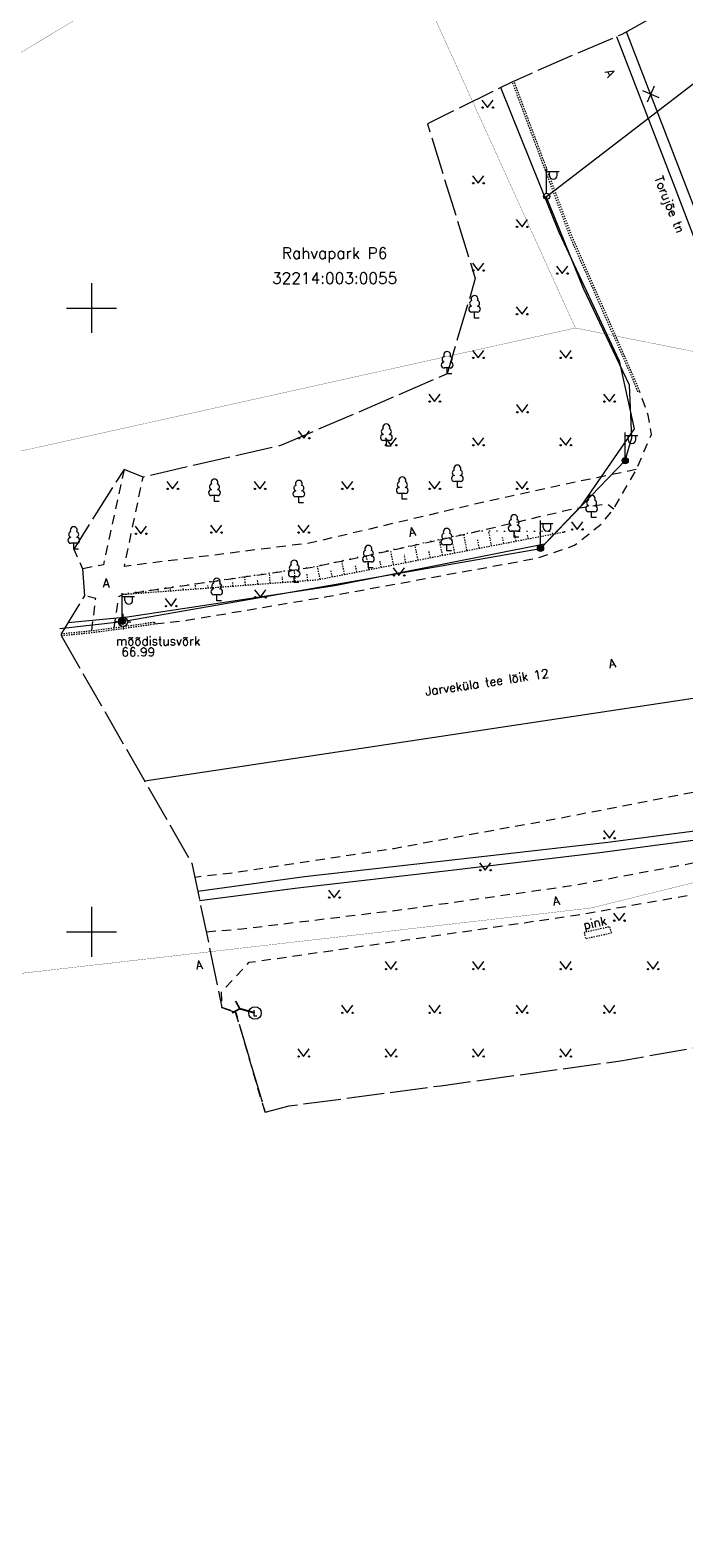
# Model space of a CAD drawing. Header units: metres. Extents: x 685671 to 686635, y 6588408 to 6589199.
# Tile 28 of 34: x 686195 to 686247, y 6588851 to 6588972. Entities that reach past the tile are written whole.
import ezdxf
from ezdxf.enums import TextEntityAlignment as Align

# ---------------------------------------------------------------- set-up
doc = ezdxf.new("R2010")
doc.units = ezdxf.units.M
for name, pattern in [('Kohtla-Järve PPA ühishoone G20$0$AAREKIVI', [0.02001, 0.01, -1e-05, 0.01]), ('Kohtla-Järve PPA ühishoone G20$0$ASFBET', [2.5, 1.5, -1]), ('Kohtla-Järve PPA ühishoone G20$0$KATASTRIPIIR', [7, 4, -1, 1, -1]), ('Kohtla-Järve PPA ühishoone G20$0$NOLVAALL', [1.2, 0.2, -1]), ('Kohtla-Järve PPA ühishoone G20$0$NOLVAKRIIPS', [0.02001, 0.01, -1e-05, 0.01]), ('Kohtla-Järve PPA ühishoone G20$0$NOLVAPEAL', [0.02001, 0.01, -1e-05, 0.01]), ('Kohtla-Järve PPA ühishoone G20$0$RAJATISP', [0.02001, 0.01, -1e-05, 0.01]), ('Kohtla-Järve PPA ühishoone G20$0$TOOPIIR', [7, 6, -1]), ('Kohtla-Järve PPA ühishoone G20$0$TRUUP', [3.5, 2.5, -1])]:
    doc.linetypes.add(name, pattern=pattern)
for name, color, linetype, lineweight in [('Kohtla-Järve PPA ühishoone G20$0$ALUSVORK', 250, 'Continuous', 13), ('Kohtla-Järve PPA ühishoone G20$0$HALJASTUS', 250, 'Continuous', 13), ('Kohtla-Järve PPA ühishoone G20$0$KAEV', 250, 'Continuous', 13), ('Kohtla-Järve PPA ühishoone G20$0$MPKAABEL', 250, 'Continuous', 13), ('Kohtla-Järve PPA ühishoone G20$0$MPOHULIIN', 250, 'Continuous', 13), ('Kohtla-Järve PPA ühishoone G20$0$PIIR', 224, 'Continuous', 13), ('Kohtla-Järve PPA ühishoone G20$0$POST', 250, 'Continuous', 13), ('Kohtla-Järve PPA ühishoone G20$0$PUU', 250, 'Continuous', 13), ('Kohtla-Järve PPA ühishoone G20$0$RAJATIS', 250, 'Continuous', 13), ('Kohtla-Järve PPA ühishoone G20$0$RELJEEF', 250, 'Continuous', 13), ('Kohtla-Järve PPA ühishoone G20$0$SITRASS', 250, 'Continuous', 13), ('Kohtla-Järve PPA ühishoone G20$0$SKTRASS', 250, 'Continuous', 13), ('Kohtla-Järve PPA ühishoone G20$0$TEE', 250, 'Continuous', 13), ('Kohtla-Järve PPA ühishoone G20$0$TRUUP', 250, 'Continuous', 13), ('Kohtla-Järve PPA ühishoone G20$0$TTRASS', 250, 'Continuous', 13), ('Kohtla-Järve PPA ühishoone G20$0$VORK', 250, 'Continuous', 13), ('Kohtla-Järve PPA ühishoone G20$0$VTRASS', 250, 'Continuous', 13)]:
    doc.layers.add(name, color=color, linetype=linetype, lineweight=lineweight)
doc.layers.add('Kohtla-Järve PPA ühishoone G20$0$MOOTPIIR', color=250, linetype='Continuous', lineweight=13, plot=False)
doc.styles.add('Kohtla-Järve PPA ühishoone G20$0$romanc', font='romanc.shx')
doc.styles.add('Kohtla-Järve PPA ühishoone G20$0$romans', font='romans.shx')
doc.linetypes.add('Kohtla-Järve PPA ühishoone G20$0$-S-', pattern='A,10,-1.5,["S",Kohtla-Järve PPA ühishoone G20$0$romans,S=1.4,R=0,X=-0.7,Y=-0.7],-1.5,10,-3', length=26)
doc.linetypes.add('Kohtla-Järve PPA ühishoone G20$0$-SK-', pattern='A,10,-1.5,["SK",Kohtla-Järve PPA ühishoone G20$0$romans,S=1.4,R=0,X=-1.4,Y=-0.7],-1.5,10,-3', length=26)
doc.linetypes.add('Kohtla-Järve PPA ühishoone G20$0$-T-', pattern='A,10,-1.5,["T",Kohtla-Järve PPA ühishoone G20$0$romans,S=1.4,R=0,X=-0.7,Y=-0.7],-1.5,10,-3', length=26)
doc.linetypes.add('Kohtla-Järve PPA ühishoone G20$0$-V-', pattern='A,10,-1.5,["V",Kohtla-Järve PPA ühishoone G20$0$romans,S=1.4,R=0,X=-0.7,Y=-0.7],-1.5,10,-3', length=26)
doc.linetypes.add('Kohtla-Järve PPA ühishoone G20$0$MP_KBL', pattern='A,8,-2,[138,mkm.shx,S=1,R=0,X=0,Y=0],6,[138,mkm.shx,S=1,R=180,X=0,Y=0],-2', length=18)
doc.linetypes.add('Kohtla-Järve PPA ühishoone G20$0$MP_OHL', pattern='A,10,[138,mkm.shx,S=1,R=0,X=0,Y=0],6,[138,mkm.shx,S=1,R=180,X=0,Y=0],15', length=31)

# ---------------------------------------------------------------- blocks, each defined once
blk = doc.blocks.new('Kohtla-Järve PPA ühishoone G20$0$TUKAEV')
at = {"color": 0, "linetype": 'Continuous'}
blk.add_circle((0, 0), 1, dxfattribs=at)
at = {"color": 0, "style": 'Kohtla-Järve PPA ühishoone G20$0$romanc'}
blk.add_text('L', height=0.9, dxfattribs=at).set_placement((0, 0), align=Align.MIDDLE_CENTER)
blk = doc.blocks.new('Kohtla-Järve PPA ühishoone G20$0$TORVAL')
at = {"color": 0, "const_width": 0.28}
blk.add_lwpolyline([(-1, -1), (0, 0), (-1, 1)], dxfattribs=at)
blk = doc.blocks.new('Kohtla-Järve PPA ühishoone G20$0$MEPOST')
at = {"color": 0, "linetype": 'Continuous', "const_width": 0.5}
blk.add_lwpolyline([(-0.25, 0, 1), (0.25, 0, 1)], format="xyb", close=True, dxfattribs=at)
at = {"color": 0}
blk.add_circle((0, 0), 0.5, dxfattribs=at)
blk = doc.blocks.new('Kohtla-Järve PPA ühishoone G20$0$VAPOST')
at = {"color": 0}
for p, q in [((0, 0.5), (0, 4.5)), ((0, 4), (2, 4)), ((0.45, 3.36), (0.45, 4)), ((1.68, 3.36), (1.68, 4))]:
    blk.add_line(p, q, dxfattribs=at)
blk.add_arc((1.07, 3.36), 0.613, 180, 0, dxfattribs=at)
blk = doc.blocks.new('Kohtla-Järve PPA ühishoone G20$0$LEHTP1')
at = {"layer": 'Kohtla-Järve PPA ühishoone G20$0$PUU', "linetype": 'Continuous'}
for p, q in [((0.48, 0.95), (-0.48, 0.95)), ((0, 0), (0, 0.95)), ((0.76, 0), (0, 0))]:
    blk.add_line(p, q, dxfattribs=at)
for centre, radius, start, end in [((-0.34, 2.35), 0.465, 109.0217, 253.1415), ((0, 3.04), 0.554, 332.5799, 207.4201), ((0.34, 2.35), 0.465, 286.8508, 70.9859), ((-0.47, 1.42), 0.475, 90.0016, 269.3953), ((0.47, 1.42), 0.475, 270.6047, 89.9984)]:
    blk.add_arc(centre, radius, start, end, dxfattribs=at)
blk = doc.blocks.new('Kohtla-Järve PPA ühishoone G20$0$BEPOST')
at = {"color": 0, "linetype": 'Continuous'}
for radius in [0.5, 0.0467]:
    blk.add_circle((0, 0), radius, dxfattribs=at)
blk = doc.blocks.new('Kohtla-Järve PPA ühishoone G20$0$MURU')
at = {"color": 0, "linetype": 'Continuous'}
for p, q in [((-0.93, 1.21), (0, 0)), ((0, 0), (0.89, 1.21))]:
    blk.add_line(p, q, dxfattribs=at)
for centre in [(-0.8, 0), (0.86, 0)]:
    blk.add_ellipse(centre, major_axis=(0.0778, 0.0778), ratio=1, start_param=5.497787, end_param=11.780972, dxfattribs=at)
blk = doc.blocks.new('Kohtla-Järve PPA ühishoone G20$0$SPYMAR')
at = {"color": 0, "linetype": 'Continuous'}
for p, q in [((-0.75, 0), (-1.25, 0)), ((0, 0.75), (0, 1.25)), ((0.75, 0), (1.25, 0)), ((0, -0.75), (0, -1.25))]:
    blk.add_line(p, q, dxfattribs=at)
for radius in [0.75, 0.044]:
    blk.add_circle((0, 0), radius, dxfattribs=at)
blk = doc.blocks.new('Kohtla-Järve PPA ühishoone G20$0$VKORIS')
at = {"color": 0, "linetype": 'Continuous'}
for p, q in [((0, 4), (0, -4)), ((-4, 0), (4, 0))]:
    blk.add_line(p, q, dxfattribs=at)
blk = doc.blocks.new('Kohtla-Järve PPA ühishoone G20$0$EITOOT')
at = {"color": 0, "linetype": 'Continuous'}
for p, q in [((-0.99, 0.99), (0.99, -0.99)), ((-0.99, -0.99), (0.99, 0.99))]:
    blk.add_line(p, q, dxfattribs=at)
blk = doc.blocks.new('Kohtla-Järve PPA ühishoone G20')
at = {"layer": 'Kohtla-Järve PPA ühishoone G20$0$MOOTPIIR', "linetype": 'Kohtla-Järve PPA ühishoone G20$0$TOOPIIR', "ltscale": 0.5, "flags": 128}
blk.add_lwpolyline([(686197.58, 6588923.74), (686208.04, 6588905.5), (686210.46, 6588893.94), (686211.56, 6588893.54), (686213.91, 6588885.55), (686215.84, 6588886.04), (686227.99, 6588887.66), (686242.4, 6588889.66), (686255.43, 6588891.97), (686264.24, 6588890.26), (686271.98, 6588880.73), (686278.88, 6588881.8), (686286.48, 6588881.08), (686287.78, 6588878.48), (686290.68, 6588875.17), (686292.56, 6588876.06), (686292.67, 6588876.12), (686293.03, 6588876.41), (686297.21, 6588878.46), (686301.01, 6588880.7), (686301.14, 6588887.42), (686298.66, 6588892.74), (686299.9, 6588895.08), (686304.38, 6588898.67), (686309.54, 6588901.66), (686309.61, 6588901.78), (686315.97, 6588906.39), (686328.27, 6588920.16), (686326.16, 6588925.64), (686322.4, 6588927.46), (686321.53, 6588930.47), (686321.46, 6588930.61), (686317.76, 6588934.06), (686317.59, 6588935.82), (686313.39, 6588945.17), (686310.19, 6588952.92), (686309.24, 6588955.57), (686308.55, 6588957.74), (686308.16, 6588958.76), (686302.61, 6588962.09), (686272.87, 6588956.03), (686260.85, 6588979.27), (686253.03, 6588978.77), (686248.87, 6588976.77), (686248.75, 6588976.69), (686246.05, 6588973.92), (686242.49, 6588971.94), (686238.32, 6588970.16), (686233.87, 6588968.18), (686233.73, 6588968.13), (686226.92, 6588964.76), (686230.76, 6588952.36), (686228.5, 6588944.72), (686215.24, 6588939), (686204.14, 6588936.45), (686202.61, 6588937.07), (686198.58, 6588930.67), (686199.29, 6588929.1), (686199.44, 6588926.94), (686197.57, 6588923.89)], close=True, dxfattribs=at)
at = {"layer": 'Kohtla-Järve PPA ühishoone G20$0$MPKAABEL', "linetype": 'Kohtla-Järve PPA ühishoone G20$0$MP_KBL', "ltscale": 0.5, "flags": 128}
for points in [[(686242.77, 6588937.77), (686243.31, 6588939.6), (686243.11, 6588943.81), (686239.43, 6588951.57), (686236.43, 6588958.93)], [(686197.48, 6588924.32), (686202.46, 6588924.88), (686235.98, 6588930.73), (686242.77, 6588937.77)]]:
    blk.add_lwpolyline(points, dxfattribs=at)
at = {"layer": 'Kohtla-Järve PPA ühishoone G20$0$MPOHULIIN', "linetype": 'Kohtla-Järve PPA ühishoone G20$0$MP_OHL', "ltscale": 0.5, "flags": 128}
blk.add_lwpolyline([(686236.47, 6588958.95), (686252.59, 6588971.34), (686249.34, 6588976.99)], dxfattribs=at)
at = {"layer": 'Kohtla-Järve PPA ühishoone G20$0$PIIR', "color": 1, "linetype": 'Kohtla-Järve PPA ühishoone G20$0$KATASTRIPIIR', "ltscale": 0.5, "const_width": 0.02, "flags": 128}
for points in [[(686089.97, 6589185.64), (686101.75, 6589165.95), (686114.42, 6589145.51), (686117.13, 6589147.19), (686140.49, 6589110.81), (686143.62, 6589105.83), (686148.29, 6589108.78), (686166.65, 6589080.25), (686159.67, 6589075.86), (686164.88, 6589067.51), (686160.51, 6589064.81), (686155.25, 6589073.08), (686115.88, 6589048.29), (686124.6, 6589032.95), (686175.99, 6589062.09), (686209.55, 6589006.42), (686221.38, 6588986.76), (686238.78, 6588948.4), (686271.24, 6588941.96), (686254.1, 6588975.98), (686236.08, 6589005.15), (686233.63, 6589003.94), (686212.64, 6589036.98), (686202.11, 6589055.16), (686179.49, 6589090.56), (686163.34, 6589115.84), (686146.65, 6589141.96), (686138.57, 6589154.6), (686136.41, 6589153.22), (686116.3, 6589184.7), (686118.68, 6589186.22), (686110.59, 6589198.85), (686089.97, 6589185.64)], [(686130.81, 6588924.43), (686238.78, 6588948.4), (686221.38, 6588986.76), (686195.59, 6588971.24), (686169.81, 6588955.72), (686174.89, 6588948.85), (686130.81, 6588924.43)], [(685716.77, 6588778.03), (685738.6, 6588745.29), (685802.47, 6588772.1), (685804.91, 6588767.09), (685835.53, 6588780.71), (685915.31, 6588816.21), (685960.71, 6588836.42), (686035.3, 6588866.66), (686082.42, 6588884.69), (686148.48, 6588896.21), (686183.88, 6588895.46), (686240.01, 6588901.9), (686274.8, 6588910.49), (686271.24, 6588941.96), (686238.78, 6588948.4), (686130.81, 6588924.43), (686104.96, 6588925.39), (686039.54, 6588902.75), (686019.81, 6588895.45), (686016.25, 6588904.34), (686012.28, 6588908.21), (686004.31, 6588910.86), (685980.69, 6588900.73), (685976.21, 6588892.56), (685976.32, 6588887.19), (685977.59, 6588884.03), (685959.72, 6588876.63), (685889.56, 6588848.2), (685814.52, 6588817.68), (685790.98, 6588808.16), (685716.77, 6588778.03)], [(685716.77, 6588778.03), (685738.6, 6588745.29), (685802.47, 6588772.1), (685804.91, 6588767.09), (685835.53, 6588780.71), (685915.31, 6588816.21), (685960.71, 6588836.42), (686035.3, 6588866.66), (686082.42, 6588884.69), (686148.48, 6588896.21), (686183.88, 6588895.46), (686240.01, 6588901.9), (686274.8, 6588910.49), (686271.24, 6588941.96), (686238.78, 6588948.4), (686130.81, 6588924.43), (686104.96, 6588925.39), (686039.54, 6588902.75), (686019.81, 6588895.45), (686016.25, 6588904.34), (686012.28, 6588908.21), (686004.31, 6588910.86), (685980.69, 6588900.73), (685976.21, 6588892.56), (685976.32, 6588887.19), (685977.59, 6588884.03), (685959.72, 6588876.63), (685889.56, 6588848.2), (685814.52, 6588817.68), (685790.98, 6588808.16), (685716.77, 6588778.03)]]:
    blk.add_lwpolyline(points, dxfattribs=at)
at = {"layer": 'Kohtla-Järve PPA ühishoone G20$0$RAJATIS', "linetype": 'Kohtla-Järve PPA ühishoone G20$0$RAJATISP', "ltscale": 0.5, "flags": 128}
blk.add_lwpolyline([(686241.66, 6588899.91), (686241.55, 6588900.4), (686239.48, 6588899.94), (686239.59, 6588899.45)], close=True, dxfattribs=at)
at = {"layer": 'Kohtla-Järve PPA ühishoone G20$0$RELJEEF', "linetype": 'Kohtla-Järve PPA ühishoone G20$0$NOLVAKRIIPS', "ltscale": 0.5}
for p, q in [((686228.13, 6588930.18), (686227.89, 6588931.43)), ((686230.09, 6588930.56), (686229.84, 6588931.86)), ((686231.08, 6588930.75), (686230.95, 6588931.41)), ((686232.06, 6588930.94), (686231.84, 6588932.1)), ((686233.04, 6588931.13), (686232.95, 6588931.61)), ((686234.02, 6588931.32), (686233.87, 6588932.09)), ((686235, 6588931.5), (686234.95, 6588931.79)), ((686235.99, 6588931.69), (686235.91, 6588932.08)), ((686236.97, 6588931.88), (686236.95, 6588931.98)), ((686222.24, 6588929.03), (686222.02, 6588930.15)), ((686224.21, 6588929.41), (686223.98, 6588930.58)), ((686225.19, 6588929.6), (686225.07, 6588930.2)), ((686226.17, 6588929.79), (686225.93, 6588931.01)), ((686227.15, 6588929.99), (686227.03, 6588930.6)), ((686229.11, 6588930.37), (686228.99, 6588931.01)), ((686216.33, 6588928.09), (686216.26, 6588929.02)), ((686218.32, 6588928.26), (686218.11, 6588929.3)), ((686219.3, 6588928.45), (686219.19, 6588928.98)), ((686220.28, 6588928.65), (686220.07, 6588929.73)), ((686221.26, 6588928.84), (686221.15, 6588929.39)), ((686223.22, 6588929.22), (686223.11, 6588929.79)), ((686208.35, 6588927.48), (686208.32, 6588927.88)), ((686209.35, 6588927.56), (686209.33, 6588927.79)), ((686210.34, 6588927.63), (686210.3, 6588928.16)), ((686211.34, 6588927.71), (686211.32, 6588928.01)), ((686212.34, 6588927.78), (686212.29, 6588928.45)), ((686213.33, 6588927.86), (686213.31, 6588928.23)), ((686214.33, 6588927.94), (686214.27, 6588928.73)), ((686215.33, 6588928.01), (686215.3, 6588928.44)), ((686217.32, 6588928.16), (686217.29, 6588928.66)), ((686203.36, 6588927.11), (686203.36, 6588927.14)), ((686204.36, 6588927.18), (686204.35, 6588927.31)), ((686205.36, 6588927.26), (686205.35, 6588927.35)), ((686206.35, 6588927.33), (686206.33, 6588927.59)), ((686207.35, 6588927.41), (686207.34, 6588927.57))]:
    blk.add_line(p, q, dxfattribs=at)
at = {"layer": 'Kohtla-Järve PPA ühishoone G20$0$RELJEEF', "linetype": 'Kohtla-Järve PPA ühishoone G20$0$NOLVAALL', "ltscale": 0.5, "flags": 128}
blk.add_lwpolyline([(686237.95, 6588932.07), (686230.96, 6588932.11), (686217.93, 6588929.26), (686202.53, 6588927.05)], dxfattribs=at)
at = {"layer": 'Kohtla-Järve PPA ühishoone G20$0$RELJEEF', "linetype": 'Kohtla-Järve PPA ühishoone G20$0$NOLVAPEAL', "ltscale": 0.5, "flags": 128}
blk.add_lwpolyline([(686202.53, 6588927.05), (686218.1, 6588928.22), (686231.33, 6588930.8), (686237.95, 6588932.07)], dxfattribs=at)
at = {"layer": 'Kohtla-Järve PPA ühishoone G20$0$SITRASS', "linetype": 'Kohtla-Järve PPA ühishoone G20$0$-S-', "ltscale": 0.5, "flags": 128}
blk.add_lwpolyline([(686232.8, 6588967.66), (686232.86, 6588967.49), (686237.46, 6588956.07), (686242.29, 6588945.76), (686243.5, 6588940.33), (686239.21, 6588934.12), (686236.31, 6588931.07), (686219.5, 6588927.73), (686202.9, 6588925.22), (686198.11, 6588924.77)], dxfattribs=at)
at = {"layer": 'Kohtla-Järve PPA ühishoone G20$0$SKTRASS', "linetype": 'Kohtla-Järve PPA ühishoone G20$0$-SK-', "ltscale": 0.5, "flags": 128}
blk.add_lwpolyline([(686204.27, 6588912.09), (686273.91, 6588922.59), (686290.75, 6588925.61), (686294.54, 6588926.2)], dxfattribs=at)
at = {"layer": 'Kohtla-Järve PPA ühishoone G20$0$TEE', "linetype": 'Kohtla-Järve PPA ühishoone G20$0$AAREKIVI', "ltscale": 0.5, "flags": 128}
for points in [[(686243.78, 6588943.29), (686243.41, 6588944.24), (686238.36, 6588955.71), (686233.73, 6588968.13)], [(686243.92, 6588943.34), (686243.54, 6588944.3), (686238.5, 6588955.77), (686233.87, 6588968.18)], [(686197.57, 6588923.89), (686200.02, 6588924.14), (686201.81, 6588924.37), (686205.05, 6588924.83)], [(686197.58, 6588923.74), (686200.04, 6588923.99), (686201.83, 6588924.22), (686205.07, 6588924.68)], [(686205.05, 6588924.83), (686205.07, 6588924.68)]]:
    blk.add_lwpolyline(points, dxfattribs=at)
at = {"layer": 'Kohtla-Järve PPA ühishoone G20$0$TEE', "linetype": 'Kohtla-Järve PPA ühishoone G20$0$ASFBET', "ltscale": 0.5, "flags": 128}
for points in [[(686205.07, 6588924.68), (686207.64, 6588924.97), (686218.86, 6588926.87), (686231.84, 6588929.24), (686235.74, 6588929.96), (686238.72, 6588930.99), (686240.88, 6588932.7), (686241.85, 6588933.91), (686243.66, 6588937.05), (686244.87, 6588939.86), (686244.61, 6588941.42), (686243.92, 6588943.34)], [(686202.61, 6588937.07), (686200.96, 6588929.42), (686199.29, 6588929.1)], [(686243.66, 6588937.05), (686237.85, 6588935.85), (686230.67, 6588934.26), (686217.58, 6588931.17), (686202.64, 6588929.29), (686204.14, 6588936.45)], [(686201.81, 6588924.37), (686202.2, 6588926.87), (686202.53, 6588927.05), (686217.93, 6588929.26), (686230.96, 6588932.11), (686238.34, 6588933.85), (686241.28, 6588934.32), (686241.85, 6588933.91)], [(686200.02, 6588924.14), (686200.35, 6588926.72), (686199.44, 6588926.94)], [(686269.52, 6588915.54), (686270, 6588915.74), (686271.37, 6588915.29), (686272.03, 6588914.08), (686272.11, 6588913.04), (686271.94, 6588911.08), (686271.81, 6588910.15), (686270.07, 6588909.85), (686264.02, 6588908.5), (686251.32, 6588906.08), (686238.61, 6588903.7), (686224.93, 6588901.76), (686212.05, 6588900.21), (686209.2, 6588899.97)], [(686267.81, 6588915.12), (686262.13, 6588914.06), (686249.85, 6588911.48), (686237.37, 6588909.06), (686224.24, 6588906.66), (686211.3, 6588904.7), (686208.28, 6588904.36)], [(686213.91, 6588885.55), (686211.56, 6588893.54), (686210.46, 6588893.94), (686210.42, 6588895.19), (686212.65, 6588897.55), (686225.18, 6588899.34), (686239.01, 6588901.36), (686252.04, 6588903.67), (686264.58, 6588906.69), (686270.39, 6588908.34), (686273.74, 6588909.41), (686276.5, 6588910.4), (686277.18, 6588909.76), (686279.37, 6588904.99), (686279.91, 6588904.05), (686283.71, 6588896.06), (686289.38, 6588883.38), (686290.78, 6588880.43), (686293.03, 6588876.41)]]:
    blk.add_lwpolyline(points, dxfattribs=at)
at = {"layer": 'Kohtla-Järve PPA ühishoone G20$0$TRUUP', "linetype": 'Kohtla-Järve PPA ühishoone G20$0$TRUUP', "ltscale": 0.5, "const_width": 0.15, "flags": 128}
blk.add_lwpolyline([(686211.89, 6588893.83), (686213.1, 6588893.49)], dxfattribs=at)
at = {"layer": 'Kohtla-Järve PPA ühishoone G20$0$TTRASS', "linetype": 'Kohtla-Järve PPA ühishoone G20$0$-T-', "ltscale": 0.5, "flags": 128}
for points in [[(686270.71, 6588911.6), (686253.23, 6588908.71), (686241.37, 6588907.16), (686229.39, 6588905.79), (686217.08, 6588904.4), (686208.52, 6588903.24)], [(686270.9, 6588910.92), (686252.65, 6588907.89), (686240.75, 6588906.33), (686228.82, 6588904.92), (686216.53, 6588903.5), (686208.67, 6588902.49)]]:
    blk.add_lwpolyline(points, dxfattribs=at)
at = {"layer": 'Kohtla-Järve PPA ühishoone G20$0$VTRASS', "linetype": 'Kohtla-Järve PPA ühishoone G20$0$-V-', "ltscale": 0.5, "flags": 128}
for points in [[(686242.07, 6588971.76), (686246.74, 6588959.66), (686252.88, 6588943.54), (686254.94, 6588937.64), (686255.2, 6588937.44), (686255.2, 6588937.44), (686265.54, 6588936.16), (686265.54, 6588936.16), (686265.54, 6588936.16), (686269.83, 6588935.96), (686274.16, 6588936.21), (686282.18, 6588936.91), (686291.25, 6588937.98), (686299.73, 6588938.83), (686308.33, 6588939.93), (686313.11, 6588941.16), (686314.83, 6588941.97)], [(686255.52, 6588939.42), (686242.88, 6588972.15)]]:
    blk.add_lwpolyline(points, dxfattribs=at)
at = {"layer": 'Kohtla-Järve PPA ühishoone G20$0$ALUSVORK', "ltscale": 0.5, "xscale": 0.5, "yscale": 0.5, "zscale": 0.5}
blk.add_blockref('Kohtla-Järve PPA ühishoone G20$0$SPYMAR', (686202.53, 6588924.85), dxfattribs=at)
at = {"layer": 'Kohtla-Järve PPA ühishoone G20$0$HALJASTUS', "ltscale": 0.5, "xscale": 0.5, "yscale": 0.5, "zscale": 0.5}
for p in [(686231.74, 6588966.07), (686231, 6588960), (686234.5, 6588956.5), (686231, 6588953), (686237.72, 6588952.76), (686234.5, 6588949.5), (686231, 6588946), (686238, 6588946), (686227.5, 6588942.5), (686234.52, 6588941.65), (686241.5, 6588942.5), (686217.03, 6588939.56), (686224, 6588939), (686231, 6588939), (686238, 6588939), (686206.5, 6588935.5), (686213.5, 6588935.5), (686220.5, 6588935.5), (686227.5, 6588935.5), (686234.5, 6588935.5), (686203.97, 6588931.91), (686210, 6588932), (686217, 6588932), (686238.92, 6588932.25), (686224.64, 6588928.57), (686206.38, 6588926.1), (686213.54, 6588926.81), (686241.5, 6588907.5), (686231.56, 6588904.93), (686219.46, 6588902.74), (686242.29, 6588900.89), (686224, 6588897), (686231, 6588897), (686238, 6588897), (686245, 6588897), (686220.5, 6588893.5), (686227.5, 6588893.5), (686234.5, 6588893.5), (686241.5, 6588893.5), (686217, 6588890), (686224, 6588890), (686231, 6588890), (686238, 6588890)]:
    blk.add_blockref('Kohtla-Järve PPA ühishoone G20$0$MURU', p, dxfattribs=at)
at = {"layer": 'Kohtla-Järve PPA ühishoone G20$0$KAEV', "ltscale": 0.5, "xscale": 0.5, "yscale": 0.5, "zscale": 0.5}
blk.add_blockref('Kohtla-Järve PPA ühishoone G20$0$TUKAEV', (686213.1, 6588893.49), dxfattribs=at)
at = {"layer": 'Kohtla-Järve PPA ühishoone G20$0$POST', "ltscale": 0.5, "xscale": 0.5, "yscale": 0.5, "zscale": 0.5}
for name, p in [('Kohtla-Järve PPA ühishoone G20$0$VAPOST', (686236.47, 6588958.95)), ('Kohtla-Järve PPA ühishoone G20$0$BEPOST', (686236.47, 6588958.95)), ('Kohtla-Järve PPA ühishoone G20$0$VAPOST', (686242.77, 6588937.77)), ('Kohtla-Järve PPA ühishoone G20$0$MEPOST', (686242.77, 6588937.77)), ('Kohtla-Järve PPA ühishoone G20$0$VAPOST', (686235.98, 6588930.73)), ('Kohtla-Järve PPA ühishoone G20$0$MEPOST', (686235.98, 6588930.73)), ('Kohtla-Järve PPA ühishoone G20$0$VAPOST', (686202.46, 6588924.88)), ('Kohtla-Järve PPA ühishoone G20$0$MEPOST', (686202.46, 6588924.88))]:
    blk.add_blockref(name, p, dxfattribs=at)
at = {"layer": 'Kohtla-Järve PPA ühishoone G20$0$PUU', "ltscale": 0.5, "xscale": 0.5, "yscale": 0.5, "zscale": 0.5}
for p in [(686230.7, 6588949.2), (686228.5, 6588944.72), (686223.63, 6588938.92), (686229.32, 6588935.62), (686209.86, 6588934.49), (686216.62, 6588934.39), (686224.91, 6588934.67), (686240.08, 6588933.2), (686233.87, 6588931.63), (686198.58, 6588930.67), (686228.47, 6588930.54), (686222.19, 6588929.17), (686216.25, 6588927.99), (686210.04, 6588926.54)]:
    blk.add_blockref('Kohtla-Järve PPA ühishoone G20$0$LEHTP1', p, dxfattribs=at)
at = {"layer": 'Kohtla-Järve PPA ühishoone G20$0$TRUUP', "ltscale": 0.5, "xscale": 0.4999999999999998, "yscale": 0.4999999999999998, "zscale": 0.4999999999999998, "rotation": 344.0862916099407}
blk.add_blockref('Kohtla-Järve PPA ühishoone G20$0$TORVAL', (686211.89, 6588893.83), dxfattribs=at)
at = {"layer": 'Kohtla-Järve PPA ühishoone G20$0$VORK', "xscale": 0.5, "yscale": 0.5, "zscale": 0.5}
for p in [(686200, 6588950), (686200, 6588900)]:
    blk.add_blockref('Kohtla-Järve PPA ühishoone G20$0$VKORIS', p, dxfattribs=at)
at = {"layer": 'Kohtla-Järve PPA ühishoone G20$0$VTRASS', "ltscale": 0.5, "xscale": 0.4999999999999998, "yscale": 0.4999999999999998, "zscale": 0.4999999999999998, "rotation": 291.4019257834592}
blk.add_blockref('Kohtla-Järve PPA ühishoone G20$0$EITOOT', (686244.81, 6588967.15), dxfattribs=at)
at = {"layer": 'Kohtla-Järve PPA ühishoone G20$0$ALUSVORK', "linetype": 'Continuous', "style": 'Kohtla-Järve PPA ühishoone G20$0$romans'}
for s, p in [('mõõdistusvõrk', (686201.97, 6588923.66)), (' 66.99', (686201.92, 6588922.78))]:
    blk.add_text(s, height=0.7, dxfattribs=at).set_placement(p, align=Align.TOP_LEFT)
at = {"layer": 'Kohtla-Järve PPA ühishoone G20$0$PIIR', "color": 73, "ltscale": 0.5, "style": 'Kohtla-Järve PPA ühishoone G20$0$romans'}
for s, p in [('Rahvapark P6', (686219.49, 6588954.25)), ('32214:003:0055', (686219.49, 6588952.4))]:
    blk.add_text(s, height=0.9, dxfattribs=at).set_placement(p, align=Align.MIDDLE)
at = {"layer": 'Kohtla-Järve PPA ühishoone G20$0$RAJATIS', "linetype": 'Continuous', "ltscale": 0.5, "style": 'Kohtla-Järve PPA ühishoone G20$0$romanc'}
blk.add_text('pink', height=0.7, rotation=12.5653, dxfattribs=at).set_placement((686240.34, 6588900.72), align=Align.MIDDLE_CENTER)
at = {"layer": 'Kohtla-Järve PPA ühishoone G20$0$TEE', "linetype": 'Continuous', "style": 'Kohtla-Järve PPA ühishoone G20$0$romanc'}
for s, rotation, p in [('A', 296.793, (686241.56, 6588968.83)), ('Torujõe tn ', 292.1421, (686246.41, 6588958.08)), ('A', 12.1385, (686225.68, 6588932.06)), ('A', 10.9994, (686241.71, 6588921.52)), ('Jarveküla tee lõik 12', 8.4432, (686231.69, 6588920)), ('A', 9.1388, (686237.24, 6588902.48)), ('A', 7.0379, (686208.63, 6588897.34))]:
    blk.add_text(s, height=0.7, rotation=rotation, dxfattribs=at).set_placement(p, align=Align.MIDDLE_CENTER)
blk.add_text('A', height=0.7, dxfattribs=at).set_placement((686201.17, 6588927.96), align=Align.MIDDLE_CENTER)

msp = doc.modelspace()

# ---------------------------------------------------------------- block references
at = {"color": 251, "true_color": 0x636466}
msp.add_blockref('Kohtla-Järve PPA ühishoone G20', (0, 0), dxfattribs=at)

doc.saveas('drawing.dxf')
